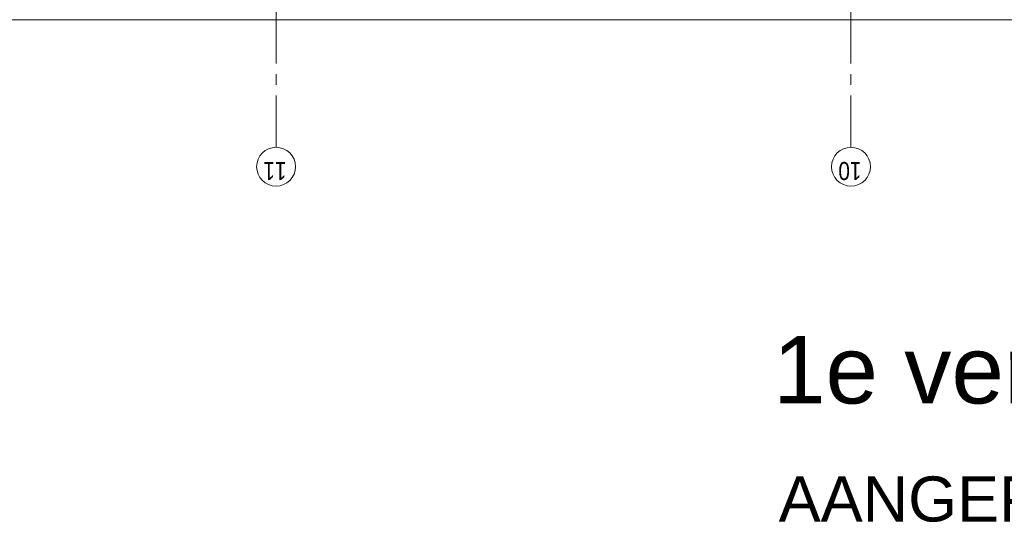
# Model space of a CAD drawing. Header units: millimetres. Extents: x 164327 to 368283, y 131426 to 274001.
# Tile 7 of 160: x 232719 to 241967, y 221859 to 226583. Entities that reach past the tile are written whole.
import ezdxf

# ---------------------------------------------------------------- set-up
doc = ezdxf.new("R2010")
doc.units = ezdxf.units.MM
doc.header["$LTSCALE"] = 400
doc.linetypes.add('CENTER', pattern=[2, 1.25, -0.25, 0.25, -0.25])
doc.layers.add('mat-multiplex-hor', color=140, linetype='Continuous', lineweight=15)
doc.layers.add('None', color=7, linetype='Continuous', lineweight=9)
doc.layers.add('plat', color=5, linetype='Continuous')
doc.layers.add('stramien', color=1, linetype='CENTER')
doc.styles.add('Arial', font='arial.ttf', dxfattribs={"height": 211.666667})
doc.styles.add('Arial Narrow', font='ARIALN.TTF', dxfattribs={"height": 222.25})

msp = doc.modelspace()

# ---------------------------------------------------------------- linework, layer by layer
at = {"layer": 'mat-multiplex-hor', "lineweight": 15}
msp.add_line((256679.97992, 226582.75864), (223876.97992, 226582.75864), dxfattribs=at)
at = {"layer": 'None', "color": 43, "linetype": 'Continuous', "lineweight": 9}
for centre in [(235126.97992, 225201.08207), (240526.97992, 225201.08207)]:
    msp.add_circle(centre, 182.60642, dxfattribs=at)
at = {"layer": 'stramien', "lineweight": 0}
for p, q in [((235126.97992, 242669.85904), (235126.97992, 225383.68849)), ((240526.97992, 242669.85904), (240526.97992, 225383.68849))]:
    msp.add_line(p, q, dxfattribs=at)

# ---------------------------------------------------------------- texts
at = {"layer": 'None', "color": 43, "char_height": 169.333333, "attachment_point": 1, "rotation": 180, "style": 'Arial Narrow'}
for s, insert in [('11', (235224.34659, 225076.19873)), ('10', (240624.34659, 225076.19873))]:
    msp.add_mtext(s, dxfattribs=dict(at, insert=insert))
at = {"layer": 'plat', "attachment_point": 1, "style": 'Arial'}
for s, insert, char_height in [('1e verdieping', (239794.12204, 223611.02677), 635), ('AANGEPAST 22-08-2025  1x toilet extra ', (239848.07405, 222290.3391), 423.3333333)]:
    msp.add_mtext(s, dxfattribs=dict(at, insert=insert, char_height=char_height))

doc.saveas('drawing.dxf')
